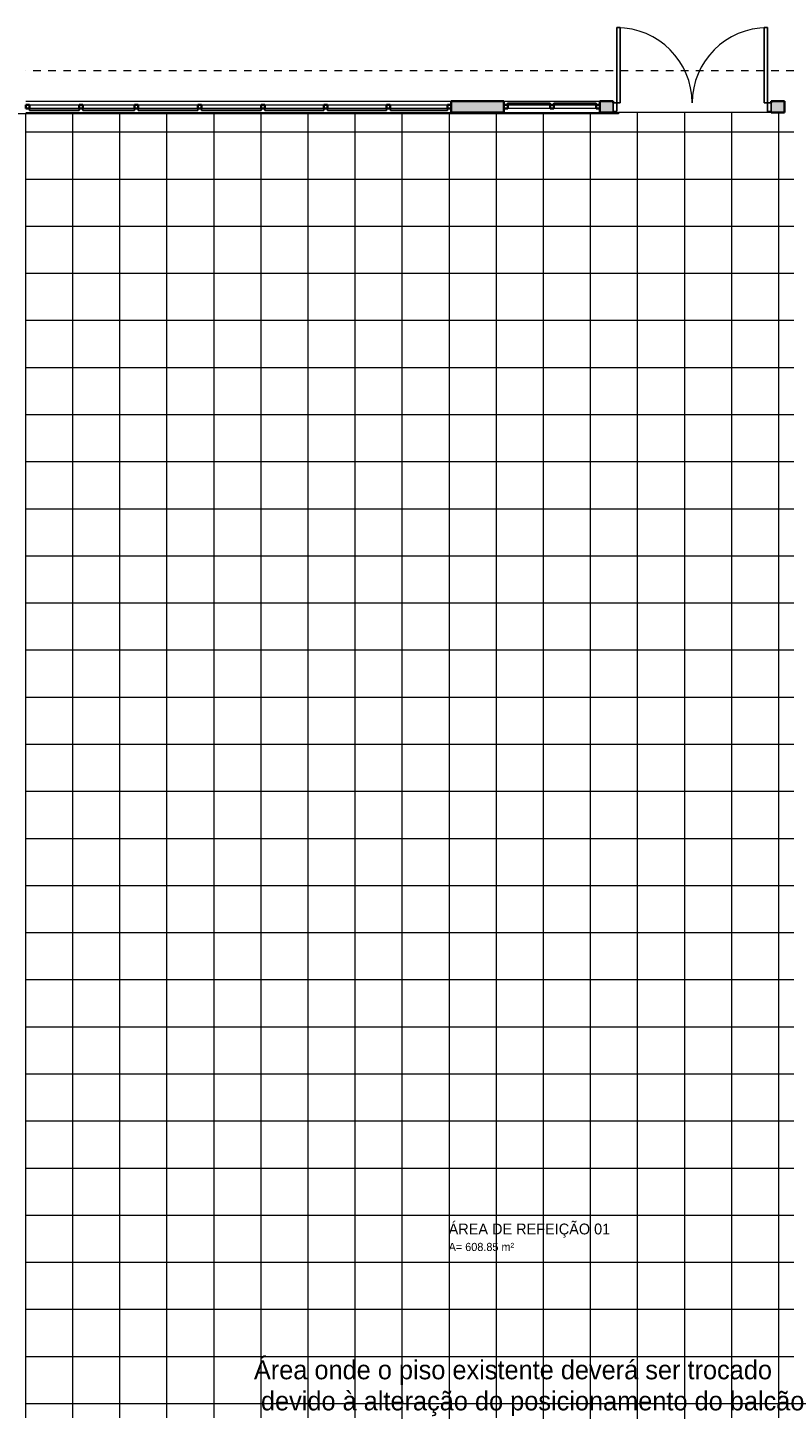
# Model space of a CAD drawing. Header units: metres. Extents: x -29 to 48, y -24 to 81.
# Tile 21 of 26: x -19 to -9, y 12 to 30. Entities that reach past the tile are written whole.
import ezdxf

# ---------------------------------------------------------------- set-up
doc = ezdxf.new("R2010")
doc.units = ezdxf.units.M
doc.linetypes.add('Projeção', pattern=[0.003969, 0.002381, -0.001587])
for name, color, linetype, lineweight in [('A-AREA-IDEN', 2, 'Continuous', 9), ('A-DOOR', 31, 'Continuous', 18), ('A-DOOR-FRAM', 31, 'Continuous', 25), ('A-FLOR', 192, 'Continuous', 18), ('A-FLOR-OVHD', 1, 'Projeção', 18), ('A-FLOR-PATT', 8, 'Continuous', 18), ('A-GLAZ-CURT', 52, 'Continuous', 18), ('A-GLAZ-CWMG', 51, 'Continuous', 18), ('A-WALL', 113, 'Continuous', 18), ('A-WALL-PATT', 111, 'Continuous', 35), ('G-ANNO-TEXT', 231, 'Continuous', 9)]:
    doc.layers.add(name, color=color, linetype=linetype, lineweight=lineweight)
doc.styles.add('Century Gothic', font='GOTHIC.TTF', dxfattribs={"height": 0.107783})
doc.styles.add('Century Gothic_3', font='GOTHIC.TTF', dxfattribs={"height": 0.251495})
doc.styles.add('Century Gothic_B', font='txt', dxfattribs={"height": 0.143612})

# ---------------------------------------------------------------- blocks, each defined once
blk = doc.blocks.new('Montante retangular - 50 x 150 mm-967426-PAGINAÇÃO DE PISO _Compreende trechos 2 e 3_')
at = {"layer": 'A-GLAZ-CWMG', "lineweight": 35}
for p, q in [((0, 0.025), (-0.05, 0.025)), ((-0.05, 0.025), (-0.05, -0.025)), ((0, -0.025), (0, 0.025)), ((-0.05, -0.025), (0, -0.025))]:
    blk.add_line(p, q, dxfattribs=at)
blk = doc.blocks.new('Painel do sistema - Envidraçado-967512-PAGINAÇÃO DE PISO _Compreende trechos 2 e 3_')
at = {"layer": 'A-GLAZ-CURT', "color": 10, "lineweight": 25}
for p, q in [((0.37915, 0.0495), (-0.37915, 0.0495)), ((-0.37915, 0.0495), (-0.37915, 0.0245)), ((-0.37915, 0.0245), (0.37915, 0.0245)), ((0.37915, 0.0245), (0.37915, 0.0495))]:
    blk.add_line(p, q, dxfattribs=at)
blk = doc.blocks.new('Painel do sistema - Envidraçado-967513-PAGINAÇÃO DE PISO _Compreende trechos 2 e 3_')
at = {"layer": 'A-GLAZ-CURT', "color": 10, "lineweight": 25}
for p, q in [((0.39165, 0.0495), (-0.39165, 0.0495)), ((-0.39165, 0.0495), (-0.39165, 0.0245)), ((-0.39165, 0.0245), (0.39165, 0.0245)), ((0.39165, 0.0245), (0.39165, 0.0495))]:
    blk.add_line(p, q, dxfattribs=at)
blk = doc.blocks.new('Painel do sistema - Envidraçado-967514-PAGINAÇÃO DE PISO _Compreende trechos 2 e 3_')
at = {"layer": 'A-GLAZ-CURT', "color": 10, "lineweight": 25}
for p, q in [((0.395, 0.0495), (-0.395, 0.0495)), ((-0.395, 0.0495), (-0.395, 0.0245)), ((-0.395, 0.0245), (0.395, 0.0245)), ((0.395, 0.0245), (0.395, 0.0495))]:
    blk.add_line(p, q, dxfattribs=at)
blk = doc.blocks.new('Painel do sistema - Envidraçado-967515-PAGINAÇÃO DE PISO _Compreende trechos 2 e 3_')
at = {"layer": 'A-GLAZ-CURT', "color": 10, "lineweight": 25}
for p, q in [((0.342525, 0.0495), (-0.342525, 0.0495)), ((-0.342525, 0.0495), (-0.342525, 0.0245)), ((-0.342525, 0.0245), (0.342525, 0.0245)), ((0.342525, 0.0245), (0.342525, 0.0495))]:
    blk.add_line(p, q, dxfattribs=at)
blk = doc.blocks.new('Painel do sistema - Envidraçado-967516-PAGINAÇÃO DE PISO _Compreende trechos 2 e 3_')
at = {"layer": 'A-GLAZ-CURT', "color": 10, "lineweight": 25}
for p, q in [((0.330025, 0.0495), (-0.330025, 0.0495)), ((-0.330025, 0.0495), (-0.330025, 0.0245)), ((-0.330025, 0.0245), (0.330025, 0.0245)), ((0.330025, 0.0245), (0.330025, 0.0495))]:
    blk.add_line(p, q, dxfattribs=at)
blk = doc.blocks.new('Montante retangular - 50 x 150 mm-967428-PAGINAÇÃO DE PISO _Compreende trechos 2 e 3_')
at = {"layer": 'A-GLAZ-CWMG', "lineweight": 35}
for p, q in [((-0.05, 0.025), (0, 0.025)), ((-0.05, -0.025), (-0.05, 0.025)), ((0, 0.025), (0, -0.025)), ((0, -0.025), (-0.05, -0.025))]:
    blk.add_line(p, q, dxfattribs=at)
blk = doc.blocks.new('Montante retangular - 50 x 150 mm-V10-PAGINAÇÃO DE PISO _Compreende trechos 2 e 3_')
at = {"layer": 'A-GLAZ-CWMG'}
blk.add_line((-14.436, 29.185), (-13.677, 29.185), dxfattribs=at)
blk = doc.blocks.new('Montante retangular - 50 x 150 mm-V11-PAGINAÇÃO DE PISO _Compreende trechos 2 e 3_')
at = {"layer": 'A-GLAZ-CWMG'}
blk.add_line((-15.269, 29.185), (-14.486, 29.185), dxfattribs=at)
blk = doc.blocks.new('Montante retangular - 50 x 150 mm-962366-PAGINAÇÃO DE PISO _Compreende trechos 2 e 3_')
at = {"layer": 'A-GLAZ-CWMG'}
blk.add_line((-16.942, 29.185), (-16.152, 29.185), dxfattribs=at)
blk = doc.blocks.new('Montante retangular - 50 x 150 mm-962367-PAGINAÇÃO DE PISO _Compreende trechos 2 e 3_')
at = {"layer": 'A-GLAZ-CWMG'}
blk.add_line((-18.517, 29.185), (-17.832, 29.185), dxfattribs=at)
blk = doc.blocks.new('Montante retangular - 50 x 150 mm-962368-PAGINAÇÃO DE PISO _Compreende trechos 2 e 3_')
at = {"layer": 'A-GLAZ-CWMG'}
blk.add_line((-19.227, 29.185), (-18.567, 29.185), dxfattribs=at)
blk = doc.blocks.new('Montante retangular - 50 x 150 mm-967421-PAGINAÇÃO DE PISO _Compreende trechos 2 e 3_')
at = {"layer": 'A-GLAZ-CWMG', "lineweight": 35}
for p, q in [((-0.025, 0.025), (0.025, 0.025)), ((-0.025, -0.025), (-0.025, 0.025)), ((0.025, 0.025), (0.025, -0.025)), ((0.025, -0.025), (-0.025, -0.025))]:
    blk.add_line(p, q, dxfattribs=at)
blk = doc.blocks.new('Painel do sistema - Envidraçado-967427-PAGINAÇÃO DE PISO _Compreende trechos 2 e 3_')
at = {"layer": 'A-GLAZ-CURT', "color": 10, "lineweight": 25}
for p, q in [((0.28125, 0.0495), (-0.28125, 0.0495)), ((-0.28125, 0.0495), (-0.28125, 0.0245)), ((-0.28125, 0.0245), (0.28125, 0.0245)), ((0.28125, 0.0245), (0.28125, 0.0495))]:
    blk.add_line(p, q, dxfattribs=at)
blk = doc.blocks.new('Montante retangular - 50 x 150 mm-963522-PAGINAÇÃO DE PISO _Compreende trechos 2 e 3_')
at = {"layer": 'A-GLAZ-CWMG'}
blk.add_line((-8.59, 29.135), (-9.152, 29.135), dxfattribs=at)
blk = doc.blocks.new('Double_Aluminum_Door_with_Transom_6328 - 6_-0_ x 7_-0_ x 9_-0_H_-1802340-PAGINAÇÃO DE PISO _Compreende trechos 2 e 3_')
at = {"layer": 'A-DOOR', "lineweight": 25}
for p, q in [((-1, 1.0496), (-0.95555, 1.0496)), ((-1, 0.0496), (-1, 1.0496)), ((-0.95555, 1.0496), (-0.95555, 0.0496)), ((0.95555, 1.0496), (0.95555, 0.0496)), ((1, 1.0496), (0.95555, 1.0496)), ((1, 0.0496), (1, 1.0496)), ((-0.95555, 0.0496), (-1, 0.0496)), ((0.95555, 0.0496), (1, 0.0496))]:
    blk.add_line(p, q, dxfattribs=at)
at = {"layer": 'A-DOOR', "color": 7}
for centre, start, end in [((-1, 0.0496), 360, 90), ((1, 0.0496), 90, 180)]:
    blk.add_arc(centre, 1, start, end, dxfattribs=at)
at = {"layer": 'A-DOOR-FRAM'}
for p, q in [((-1, 0.0496), (-1.0508, 0.0496)), ((-1.0508, 0.0496), (-1.0508, -0.0647)), ((-1, -0.0647), (-1, 0.0496)), ((1.0508, 0.0496), (1, 0.0496)), ((1, 0.0496), (1, -0.0647)), ((1.0508, -0.0647), (1.0508, 0.0496)), ((-1.0508, -0.0647), (-1, -0.0647)), ((1, -0.0647), (1.0508, -0.0647))]:
    blk.add_line(p, q, dxfattribs=at)

msp = doc.modelspace()

# ---------------------------------------------------------------- hatches: boundary and pattern name
at = {"layer": 'A-FLOR-PATT'}
h = msp.add_hatch(dxfattribs=at)
h.set_pattern_fill('FP_1', color=256, style=0, pattern_type=2)
h.set_pattern_definition([(270, (0.723, 8.2), (0.625, 4e-17), []), (0, (0.723, 8.2), (0, 0.625), [])])
h.paths.add_polyline_path([(4.573, -12.515), (22.693, -12.515), (22.693, -4.665), (22.713, -4.665), (22.713, -2.829), (22.693, -2.829), (22.693, 1.265), (-1.317, 1.265), (-1.317, 1.535), (-1.547, 1.535), (-2.126, 2.068), (-2.484, 1.679), (-2.521, 1.713), (-2.487, 1.749), (-2.505, 1.766), (-2.215, 2.082), (-2.196, 2.065), (-2.163, 2.102), (-2.231, 2.164), (-2.13, 2.275), (-1.489, 1.685), (-1.297, 1.685), (-1.297, 5.185), (-1.677, 5.185), (-1.677, 5.285), (-4.477, 5.285), (-4.477, 5.115), (-5.077, 5.115), (-5.077, 4.85), (-4.858, 4.655), (-4.971, 4.528), (-5.036, 4.586), (-5.056, 4.563), (-5.037, 4.547), (-5.293, 4.26), (-5.312, 4.275), (-5.345, 4.239), (-5.382, 4.272), (-5.073, 4.619), (-5.497, 4.996), (-5.497, 29.085), (-11.407, 29.085), (-11.407, 29.065), (-19.277, 29.065), (-19.277, 10.075), (-9.277, 10.075), (-9.277, 2.964), (-9.071, 3.19), (-6.423, 3.19), (-6.317, 3.297), (-6.281, 3.261), (-5.96, 3.622), (-5.923, 3.589), (-5.956, 3.552), (-5.938, 3.535), (-6.194, 3.248), (-6.212, 3.264), (-6.245, 3.227), (-6.264, 3.244), (-6.211, 3.19), (-6.361, 3.04), (-6.53, 3.04), (-6.488, 2.998), (-6.485, 3.001), (-6.476, 3), (-6.432, 2.956), (-6.439, 2.949), (-6.423, 2.932), (-6.5, 2.855), (-5.917, 2.271), (-5.945, 2.243), (-6.545, 2.843), (-6.552, 2.836), (-6.597, 2.881), (-6.597, 2.889), (-6.594, 2.892), (-6.623, 2.921), (-6.623, 2.865), (-7.023, 2.865), (-7.023, 3.04), (-9.005, 3.04), (-10.062, 1.873), (-9.877, 1.705), (-9.877, 1.705), (-4.762, -2.926), (-3.861, -1.931), (-3.861, 0.105), (-4.263, 0.105), (-4.263, 0.505), (-4.222, 0.505), (-4.256, 0.54), (-4.249, 0.547), (-4.849, 1.147), (-4.821, 1.175), (-4.237, 0.592), (-4.16, 0.67), (-4.143, 0.653), (-4.136, 0.66), (-4.091, 0.615), (-4.091, 0.607), (-4.094, 0.604), (-3.995, 0.505), (-3.861, 0.505), (-3.861, 0.355), (-3.562, 0.655), (-3.526, 0.619), (-3.493, 0.656), (-3.511, 0.672), (-3.221, 0.988), (-3.202, 0.971), (-3.169, 1.008), (-3.132, 0.974), (-3.49, 0.585), (-3.509, 0.602), (-3.455, 0.549), (-3.711, 0.293), (-3.711, -1.989), (-4.918, -3.322), (-4.903, -3.336), (-4.078, -2.425), (3.848, -2.425), (3.848, -12.515), (4.423, -12.515)], flags=0)
h.paths.add_polyline_path([(-8.837, -9.365), (-3.187, -9.365), (-3.187, -9.345), (-9.931, -9.345), (-9.931, -5.745), (-6.469, -1.92), (-6.476, -1.914), (-9.933, -5.732), (-9.933, -9.365), (-8.987, -9.365)], flags=0)
h.paths.add_polyline_path([(3.223, -8.544), (3.223, -6.244), (3.213, -6.244), (3.213, -8.544)], flags=0)
h.paths.add_polyline_path([(-16.077, -3.539), (-16.057, -3.539), (-16.057, 3.225), (-16.077, 3.225), (-16.077, -2.425)], flags=0)
h.paths.add_polyline_path([(-12.399, -3.539), (-12.399, -3.539), (-12.399, -3.539)], flags=0)
h.paths.add_polyline_path([(-6.587, -1.813), (-6.587, -1.813), (-7.884, -0.639), (-7.878, -0.631), (-7.989, -0.531), (-7.996, -0.538), (-8.589, -0.001), (-8.589, -0.001), (-6.587, -1.813)], flags=0)
h.paths.add_polyline_path([(-1.179, -1.545), (-1.294, -1.545), (-1.29, -1.515), (-1.279, -1.487), (-1.261, -1.462), (-1.237, -1.443), (-1.209, -1.431), (-1.179, -1.426), (-1.179, -1.515)], flags=0)
h.paths.add_polyline_path([(-1.179, -1.665), (-1.179, -1.545), (-1.054, -1.545), (-1.057, -1.573), (-1.067, -1.599), (-1.082, -1.622), (-1.102, -1.641), (-1.125, -1.655), (-1.152, -1.663)], flags=0)
h.paths.add_polyline_path([(-4.782, 1.143), (-5.949, 2.31), (-5.92, 2.338), (-4.754, 1.172)], flags=0)
h.paths.add_polyline_path([(-22.157, 4.995), (-20.297, 4.995), (-20.297, 5.075), (-28.007, 5.075), (-28.007, 5.855), (-28.377, 5.855), (-28.377, 5.835), (-28.027, 5.835), (-28.027, 4.995), (-22.307, 4.995)], flags=0)
h.paths.add_polyline_path([(-20.277, 5.835), (-19.227, 5.835), (-19.227, 5.855), (-20.297, 5.855), (-20.297, 5.845), (-20.277, 5.845)], flags=0)
h.paths.add_polyline_path([(-23.767, 29.065), (-23.767, 29.085), (-25.707, 29.085), (-25.707, 29.065), (-24.348, 29.065)], flags=0)
h.paths.add_polyline_path([(-28.377, 29.065), (-28.367, 29.065), (-28.367, 29.085), (-28.377, 29.085)], flags=0)
at = {"layer": 'A-WALL-PATT', "lineweight": 18}
msp.add_hatch(color=7, dxfattribs=at).paths.add_polyline_path([(-12.927, 29.085), (-12.927, 29.235), (-13.627, 29.235), (-13.627, 29.085)], flags=0)
h = msp.add_hatch(color=7, dxfattribs=at)
h.paths.add_polyline_path([(-9.202, 29.085), (-9.202, 29.235), (-9.377, 29.235), (-9.377, 29.085)], flags=0)
h.paths.add_polyline_path([(-11.478, 29.085), (-11.478, 29.235), (-11.652, 29.235), (-11.652, 29.085)], flags=0)

# ---------------------------------------------------------------- linework, layer by layer
at = {"layer": 'A-FLOR'}
msp.add_line((-9.377, 29.085), (-11.407, 29.085), dxfattribs=at)
at = {"layer": 'A-FLOR-OVHD'}
msp.add_line((-5.477, 29.635), (-19.277, 29.635), dxfattribs=at)
at = {"layer": 'A-WALL', "color": 7}
for p, q in [((-19.277, 29.235), (-13.627, 29.235)), ((-12.927, 29.235), (-11.652, 29.235)), ((-11.407, 29.065), (-23.767, 29.065)), ((-19.277, 29.085), (-13.627, 29.085)), ((-12.927, 29.085), (-11.652, 29.085)), ((-11.478, 29.085), (-11.407, 29.085)), ((-11.407, 29.085), (-11.407, 29.065))]:
    msp.add_line(p, q, dxfattribs=at)
at = {"layer": 'A-WALL', "lineweight": 35}
for p, q in [((-12.927, 29.235), (-13.627, 29.235)), ((-13.627, 29.235), (-13.627, 29.085)), ((-12.927, 29.085), (-12.927, 29.235)), ((-11.478, 29.235), (-11.652, 29.235)), ((-11.652, 29.235), (-11.652, 29.085)), ((-11.478, 29.21), (-11.478, 29.235)), ((-9.202, 29.235), (-9.377, 29.235)), ((-9.377, 29.235), (-9.377, 29.21)), ((-9.202, 29.085), (-9.202, 29.235)), ((-13.627, 29.085), (-12.927, 29.085)), ((-11.652, 29.085), (-11.478, 29.085)), ((-11.478, 29.085), (-11.478, 29.096)), ((-9.377, 29.096), (-9.377, 29.085)), ((-9.377, 29.085), (-9.202, 29.085))]:
    msp.add_line(p, q, dxfattribs=at)

# ---------------------------------------------------------------- block references
at = {"layer": 'A-DOOR', "color": 7}
msp.add_blockref('Double_Aluminum_Door_with_Transom_6328 - 6_-0_ x 7_-0_ x 9_-0_H_-1802340-PAGINAÇÃO DE PISO _Compreende trechos 2 e 3_', (-10.427, 29.16), dxfattribs=at)
at = {"layer": 'A-GLAZ-CURT', "color": 7}
for p in [(-12.596, 29.16), (-11.984, 29.16)]:
    msp.add_blockref('Painel do sistema - Envidraçado-967427-PAGINAÇÃO DE PISO _Compreende trechos 2 e 3_', p, dxfattribs=at)
at = {"layer": 'A-GLAZ-CURT', "color": 7, "rotation": 180}
for name, p in [('Painel do sistema - Envidraçado-967516-PAGINAÇÃO DE PISO _Compreende trechos 2 e 3_', (-18.897, 29.16)), ('Painel do sistema - Envidraçado-967515-PAGINAÇÃO DE PISO _Compreende trechos 2 e 3_', (-18.175, 29.16)), ('Painel do sistema - Envidraçado-967514-PAGINAÇÃO DE PISO _Compreende trechos 2 e 3_', (-17.387, 29.16)), ('Painel do sistema - Envidraçado-967514-PAGINAÇÃO DE PISO _Compreende trechos 2 e 3_', (-16.547, 29.16)), ('Painel do sistema - Envidraçado-967513-PAGINAÇÃO DE PISO _Compreende trechos 2 e 3_', (-15.711, 29.16)), ('Painel do sistema - Envidraçado-967513-PAGINAÇÃO DE PISO _Compreende trechos 2 e 3_', (-14.877, 29.16)), ('Painel do sistema - Envidraçado-967512-PAGINAÇÃO DE PISO _Compreende trechos 2 e 3_', (-14.056, 29.16))]:
    msp.add_blockref(name, p, dxfattribs=at)
at = {"layer": 'A-GLAZ-CWMG', "extrusion": (0, 0, -1)}
for name, p in [('Montante retangular - 50 x 150 mm-967428-PAGINAÇÃO DE PISO _Compreende trechos 2 e 3_', (19.277, 29.16)), ('Montante retangular - 50 x 150 mm-967421-PAGINAÇÃO DE PISO _Compreende trechos 2 e 3_', (18.542, 29.16)), ('Montante retangular - 50 x 150 mm-967421-PAGINAÇÃO DE PISO _Compreende trechos 2 e 3_', (17.807, 29.16)), ('Montante retangular - 50 x 150 mm-967421-PAGINAÇÃO DE PISO _Compreende trechos 2 e 3_', (16.967, 29.16)), ('Montante retangular - 50 x 150 mm-967421-PAGINAÇÃO DE PISO _Compreende trechos 2 e 3_', (16.127, 29.16)), ('Montante retangular - 50 x 150 mm-967421-PAGINAÇÃO DE PISO _Compreende trechos 2 e 3_', (15.294, 29.16)), ('Montante retangular - 50 x 150 mm-967421-PAGINAÇÃO DE PISO _Compreende trechos 2 e 3_', (14.461, 29.16))]:
    msp.add_blockref(name, p, dxfattribs=at)
at = {"layer": 'A-GLAZ-CWMG'}
for name, p in [('Montante retangular - 50 x 150 mm-962368-PAGINAÇÃO DE PISO _Compreende trechos 2 e 3_', (0, 0)), ('Montante retangular - 50 x 150 mm-962367-PAGINAÇÃO DE PISO _Compreende trechos 2 e 3_', (0, 0)), ('Montante retangular - 50 x 150 mm-962366-PAGINAÇÃO DE PISO _Compreende trechos 2 e 3_', (-0.84, 0)), ('Montante retangular - 50 x 150 mm-962366-PAGINAÇÃO DE PISO _Compreende trechos 2 e 3_', (0, 0)), ('Montante retangular - 50 x 150 mm-V11-PAGINAÇÃO DE PISO _Compreende trechos 2 e 3_', (-0.833, 0)), ('Montante retangular - 50 x 150 mm-V11-PAGINAÇÃO DE PISO _Compreende trechos 2 e 3_', (0, 0)), ('Montante retangular - 50 x 150 mm-V10-PAGINAÇÃO DE PISO _Compreende trechos 2 e 3_', (0, 0)), ('Montante retangular - 50 x 150 mm-967426-PAGINAÇÃO DE PISO _Compreende trechos 2 e 3_', (-13.627, 29.16)), ('Montante retangular - 50 x 150 mm-963522-PAGINAÇÃO DE PISO _Compreende trechos 2 e 3_', (-3.725, 0)), ('Montante retangular - 50 x 150 mm-963522-PAGINAÇÃO DE PISO _Compreende trechos 2 e 3_', (-3.112, 0))]:
    msp.add_blockref(name, p, dxfattribs=at)
at = {"layer": 'A-GLAZ-CWMG', "rotation": 180}
msp.add_blockref('Montante retangular - 50 x 150 mm-967426-PAGINAÇÃO DE PISO _Compreende trechos 2 e 3_', (-12.927, 29.16), dxfattribs=at)
at = {"layer": 'A-GLAZ-CWMG', "extrusion": (0, 0, -1), "rotation": 180}
for name, p in [('Montante retangular - 50 x 150 mm-967421-PAGINAÇÃO DE PISO _Compreende trechos 2 e 3_', (12.29, 29.16)), ('Montante retangular - 50 x 150 mm-967428-PAGINAÇÃO DE PISO _Compreende trechos 2 e 3_', (11.652, 29.16))]:
    msp.add_blockref(name, p, dxfattribs=at)

# ---------------------------------------------------------------- texts
at = {"layer": 'A-AREA-IDEN', "attachment_point": 1}
for s, insert, char_height, width, line_spacing_factor, style in [('ÁREA DE REFEIÇÃO 01', (-13.661, 14.338), 0.14361, 2.5074, 0.984796, 'Century Gothic_B'), ('A= 608.85 m²', (-13.661, 14.082), 0.10778, 1.1016, 0.984117, 'Century Gothic')]:
    msp.add_mtext(s, dxfattribs=dict(at, insert=insert, char_height=char_height, width=width, line_spacing_factor=line_spacing_factor, style=style))
at = {"layer": 'G-ANNO-TEXT', "color": 7, "insert": (-16.247, 12.523), "char_height": 0.25149, "width": 10.32519, "attachment_point": 1, "line_spacing_factor": 0.984117, "style": 'Century Gothic_3'}
msp.add_mtext('Área onde o piso existente deverá ser trocado\\P devido à alteração do posicionamento do balcão', dxfattribs=at)

doc.saveas('drawing.dxf')
